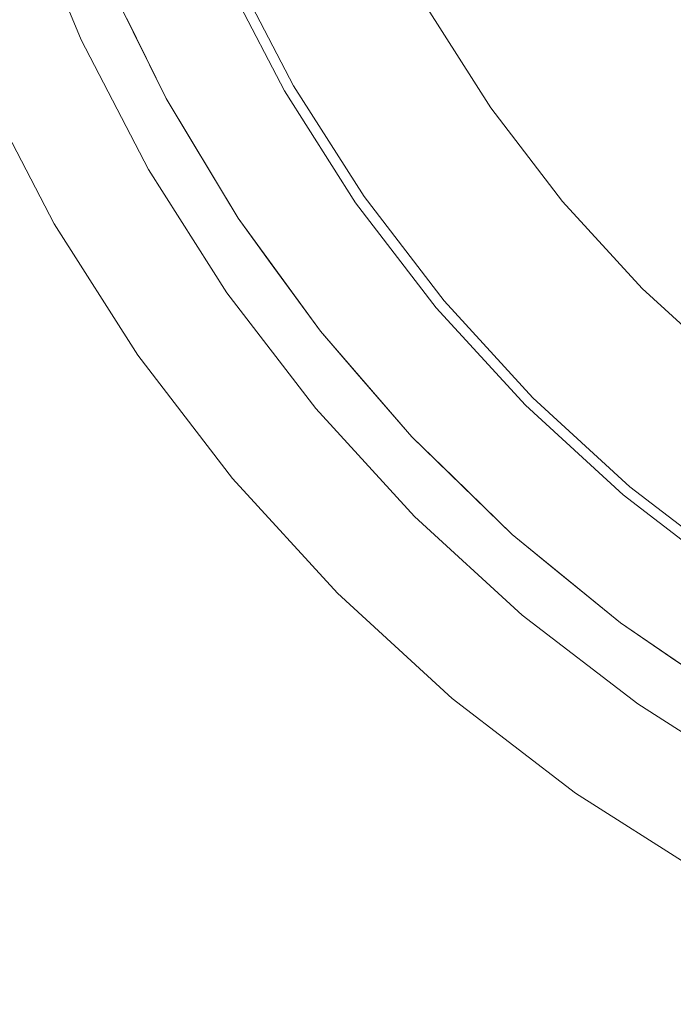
# Model space of a CAD drawing. Header units: millimetres. Extents: x -270 to 270, y -255 to 255.
# Tile 3 of 39: x -190 to -112, y -190 to -72. Entities that reach past the tile are written whole.
import ezdxf

# ---------------------------------------------------------------- set-up
doc = ezdxf.new("R2010")
doc.units = ezdxf.units.MM
doc.layers.add('LUCIDO_1', color=1, linetype='Continuous', lineweight=20, true_color=0xff0000)
doc.layers.add('Nessuna', color=7, linetype='Continuous', lineweight=9)

# ---------------------------------------------------------------- blocks, each defined once
blk = doc.blocks.new('Group')
at = {"layer": 'Nessuna', "color": 140, "linetype": 'Continuous', "lineweight": 9, "true_color": 0x00aaff, "transparency": 33554687}
for points, invisible_edges in [([(-158.07, -80.66, -80.31), (-165.37, -66.64, -80.31), (-47.42, -11.64, -89.65), (-45.36, -15.59, -89.65)], 10), ([(-149.57, -94, -80.31), (-158.07, -80.66, -80.31), (-45.36, -15.59, -89.65), (-42.97, -19.35, -89.65)], 10), ([(-42.97, -19.35, -69.61), (-45.36, -15.59, -69.61), (-140.99, -70.8, -61.55), (-133.42, -82.68, -61.55)], 10), ([(-139.95, -106.54, -80.31), (-149.57, -94, -80.31), (-42.97, -19.35, -89.65), (-40.26, -22.89, -89.65)], 10), ([(-40.26, -22.89, -69.61), (-42.97, -19.35, -69.61), (-133.42, -82.68, -61.55), (-124.84, -93.86, -61.55)], 10), ([(-129.27, -118.2, -80.31), (-139.95, -106.54, -80.31), (-40.26, -22.89, -89.65), (-37.24, -26.17, -89.65)], 10), ([(-37.24, -26.17, -69.61), (-40.26, -22.89, -69.61), (-124.84, -93.86, -61.55), (-115.32, -104.25, -61.55)], 10), ([(-117.61, -128.88, -80.31), (-129.27, -118.2, -80.31), (-37.24, -26.17, -89.65), (-33.96, -29.19, -89.65)], 10), ([(-33.96, -29.19, -69.61), (-37.24, -26.17, -69.61), (-115.32, -104.25, -61.55), (-104.93, -113.77, -61.55)], 10), ([(-105.07, -138.51, -80.31), (-117.61, -128.88, -80.31), (-33.96, -29.19, -89.65), (-30.42, -31.9, -89.65)], 10), ([(-270, -255, 29.65), (-185.66, -51.03, 29.65), (-190.37, -35.01, 29.65)], 9), ([(-179.59, -66.59, 29.65), (-185.66, -51.03, 29.65), (-270, -255, 29.65)], 10), ([(-177.45, -72.27, -74.05), (-183.95, -56.59, -74.05), (-182.83, -56.18, -75.22), (-176.37, -71.77, -75.22)], 15), ([(-180.8, -73.83, -68.49), (-187.42, -57.85, -68.49), (-186.72, -57.6, -69.99), (-180.13, -73.52, -69.99)], 15), ([(-180.13, -73.52, -69.99), (-186.72, -57.6, -69.99), (-185.91, -57.3, -71.42), (-179.34, -73.15, -71.42)], 15), ([(-179.34, -73.15, -71.42), (-185.91, -57.3, -71.42), (-184.98, -56.96, -72.78), (-178.45, -72.73, -72.78)], 15), ([(-178.45, -72.73, -72.78), (-184.98, -56.96, -72.78), (-183.95, -56.59, -74.05), (-177.45, -72.27, -74.05)], 15), ([(-194.15, -80.06, 17.65), (-201.26, -62.89, 17.65), (-189.05, -58.45, -60.35), (-182.37, -74.56, -60.35)], 10), ([(-182.37, -74.56, -60.35), (-189.05, -58.45, -60.35), (-188.98, -58.42, -62.03), (-182.31, -74.54, -62.03)], 14), ([(-182.31, -74.54, -62.03), (-188.98, -58.42, -62.03), (-188.79, -58.35, -63.69), (-182.12, -74.45, -63.69)], 15), ([(-182.12, -74.45, -63.69), (-188.79, -58.35, -63.69), (-188.46, -58.23, -65.33), (-181.8, -74.3, -65.33)], 15), ([(-181.8, -74.3, -65.33), (-188.46, -58.23, -65.33), (-188, -58.06, -66.93), (-181.36, -74.09, -66.93)], 15), ([(-181.36, -74.09, -66.93), (-188, -58.06, -66.93), (-187.42, -57.85, -68.49), (-180.8, -73.83, -68.49)], 15), ([(-143.92, -72.49, -61.08), (-150.57, -59.73, -61.08), (-152.06, -60.43, -60.63), (-145.35, -73.32, -60.63)], 15), ([(-142.46, -71.65, -61.39), (-149.04, -59.02, -61.39), (-150.57, -59.73, -61.08), (-143.92, -72.49, -61.08)], 15), ([(-146.75, -74.12, -60.04), (-153.52, -61.11, -60.04), (-154.93, -61.77, -59.32), (-148.09, -74.9, -59.32)], 15), ([(-145.35, -73.32, -60.63), (-152.06, -60.43, -60.63), (-153.52, -61.11, -60.04), (-146.75, -74.12, -60.04)], 15), ([(-148.09, -74.9, -59.32), (-154.93, -61.77, -59.32), (-156.28, -62.4, -58.47), (-149.38, -75.64, -58.47)], 15), ([(-150.6, -76.35, -57.49), (-157.55, -62.99, -57.49), (-158.75, -63.55, -56.4), (-151.74, -77.01, -56.4)], 15), ([(-149.38, -75.64, -58.47), (-156.28, -62.4, -58.47), (-157.55, -62.99, -57.49), (-150.6, -76.35, -57.49)], 15), ([(-153.77, -78.18, -53.9), (-160.87, -64.54, -53.9), (-161.77, -64.96, -52.51), (-154.63, -78.68, -52.51)], 15), ([(-152.8, -77.62, -55.2), (-159.86, -64.07, -55.2), (-160.87, -64.54, -53.9), (-153.77, -78.18, -53.9)], 15), ([(-151.74, -77.01, -56.4), (-158.75, -63.55, -56.4), (-159.86, -64.07, -55.2), (-152.8, -77.62, -55.2)], 15), ([(-156.04, -79.49, -49.5), (-163.25, -65.65, -49.5), (-163.81, -65.91, -47.9), (-156.58, -79.8, -47.9)], 15), ([(-155.39, -79.12, -51.04), (-162.57, -65.33, -51.04), (-163.25, -65.65, -49.5), (-156.04, -79.49, -49.5)], 15), ([(-154.63, -78.68, -52.51), (-161.77, -64.96, -52.51), (-162.57, -65.33, -51.04), (-155.39, -79.12, -51.04)], 15), ([(-270, -255, 29.65), (-172.22, -81.57, 29.65), (-179.59, -66.59, 29.65)], 9), ([(-179.59, -66.59, 29.65), (-172.22, -81.57, 29.65), (-172.22, -81.57, 24.83), (-176.92, -72.02, 25.33)], 10), ([(-164.25, -66.11, -46.26), (-176.92, -72.02, 25.33), (-172.22, -81.57, 24.83)], 9), ([(-156.99, -80.04, -46.26), (-164.25, -66.11, -46.26), (-172.22, -81.57, 24.83)], 10), ([(-159.51, -81.5, -80.14), (-166.88, -67.34, -80.14), (-165.37, -66.64, -80.31), (-158.07, -80.66, -80.31)], 11), ([(-156.58, -79.8, -47.9), (-163.81, -65.91, -47.9), (-164.25, -66.11, -46.26), (-156.99, -80.04, -46.26)], 11), ([(-162.34, -83.13, -79.38), (-169.84, -68.72, -79.38), (-168.37, -68.04, -79.83), (-160.94, -82.32, -79.83)], 15), ([(-160.94, -82.32, -79.83), (-168.37, -68.04, -79.83), (-166.88, -67.34, -80.14), (-159.51, -81.5, -80.14)], 15), ([(-163.7, -83.91, -78.79), (-171.26, -69.38, -78.79), (-169.84, -68.72, -79.38), (-162.34, -83.13, -79.38)], 15), ([(-166.27, -85.4, -77.24), (-173.95, -70.64, -77.24), (-172.64, -70.02, -78.08), (-165.01, -84.67, -78.08)], 15), ([(-165.01, -84.67, -78.08), (-172.64, -70.02, -78.08), (-171.26, -69.38, -78.79), (-163.7, -83.91, -78.79)], 15), ([(-168.58, -86.73, -75.22), (-176.37, -71.77, -75.22), (-175.2, -71.22, -76.29), (-167.46, -86.08, -76.29)], 15), ([(-167.46, -86.08, -76.29), (-175.2, -71.22, -76.29), (-173.95, -70.64, -77.24), (-166.27, -85.4, -77.24)], 15), ([(-134.81, -83.66, -61.39), (-142.46, -71.65, -61.39), (-143.92, -72.49, -61.08), (-136.19, -84.63, -61.08)], 15), ([(-133.42, -82.68, -61.55), (-140.99, -70.8, -61.55), (-142.46, -71.65, -61.39), (-134.81, -83.66, -61.39)], 14), ([(-171.42, -88.37, -71.42), (-179.34, -73.15, -71.42), (-178.45, -72.73, -72.78), (-170.57, -87.88, -72.78)], 15), ([(-170.57, -87.88, -72.78), (-178.45, -72.73, -72.78), (-177.45, -72.27, -74.05), (-169.62, -87.33, -74.05)], 15), ([(-169.62, -87.33, -74.05), (-177.45, -72.27, -74.05), (-176.37, -71.77, -75.22), (-168.58, -86.73, -75.22)], 15), ([(-136.19, -84.63, -61.08), (-143.92, -72.49, -61.08), (-145.35, -73.32, -60.63), (-137.55, -85.57, -60.63)], 15), ([(-173.35, -89.48, -66.93), (-181.36, -74.09, -66.93), (-180.8, -73.83, -68.49), (-172.82, -89.18, -68.49)], 15), ([(-172.82, -89.18, -68.49), (-180.8, -73.83, -68.49), (-180.13, -73.52, -69.99), (-172.17, -88.8, -69.99)], 15), ([(-172.17, -88.8, -69.99), (-180.13, -73.52, -69.99), (-179.34, -73.15, -71.42), (-171.42, -88.37, -71.42)], 15), ([(-137.55, -85.57, -60.63), (-145.35, -73.32, -60.63), (-146.75, -74.12, -60.04), (-138.86, -86.5, -60.04)], 15), ([(-185.57, -96.54, 17.65), (-194.15, -80.06, 17.65), (-182.37, -74.56, -60.35), (-174.32, -90.04, -60.35)], 10), ([(-174.32, -90.04, -60.35), (-182.37, -74.56, -60.35), (-182.31, -74.54, -62.03), (-174.25, -90.01, -62.03)], 14), ([(-174.25, -90.01, -62.03), (-182.31, -74.54, -62.03), (-182.12, -74.45, -63.69), (-174.07, -89.9, -63.69)], 15), ([(-174.07, -89.9, -63.69), (-182.12, -74.45, -63.69), (-181.8, -74.3, -65.33), (-173.77, -89.73, -65.33)], 15), ([(-173.77, -89.73, -65.33), (-181.8, -74.3, -65.33), (-181.36, -74.09, -66.93), (-173.35, -89.48, -66.93)], 15), ([(-140.14, -87.39, -59.32), (-148.09, -74.9, -59.32), (-149.38, -75.64, -58.47), (-141.35, -88.24, -58.47)], 15), ([(-138.86, -86.5, -60.04), (-146.75, -74.12, -60.04), (-148.09, -74.9, -59.32), (-140.14, -87.39, -59.32)], 15), ([(-142.51, -89.05, -57.49), (-150.6, -76.35, -57.49), (-151.74, -77.01, -56.4), (-143.59, -89.81, -56.4)], 15), ([(-141.35, -88.24, -58.47), (-149.38, -75.64, -58.47), (-150.6, -76.35, -57.49), (-142.51, -89.05, -57.49)], 15), ([(-143.59, -89.81, -56.4), (-151.74, -77.01, -56.4), (-152.8, -77.62, -55.2), (-144.59, -90.51, -55.2)], 15), ([(-146.32, -91.72, -52.51), (-154.63, -78.68, -52.51), (-155.39, -79.12, -51.04), (-147.04, -92.22, -51.04)], 15), ([(-145.5, -91.15, -53.9), (-153.77, -78.18, -53.9), (-154.63, -78.68, -52.51), (-146.32, -91.72, -52.51)], 15), ([(-144.59, -90.51, -55.2), (-152.8, -77.62, -55.2), (-153.77, -78.18, -53.9), (-145.5, -91.15, -53.9)], 15), ([(-148.17, -93.01, -47.9), (-156.58, -79.8, -47.9), (-156.99, -80.04, -46.26), (-148.56, -93.28, -46.26)], 11), ([(-147.66, -92.66, -49.5), (-156.04, -79.49, -49.5), (-156.58, -79.8, -47.9), (-148.17, -93.01, -47.9)], 15), ([(-147.04, -92.22, -51.04), (-155.39, -79.12, -51.04), (-156.04, -79.49, -49.5), (-147.66, -92.66, -49.5)], 15), ([(-258, -243, 17.65), (-194.15, -80.06, 17.65), (-185.57, -96.54, 17.65)], 9), ([(-172.22, -81.57, 24.83), (-168.97, -86.95, 24.55), (-156.99, -80.04, -46.26)], 10), ([(-156.99, -80.04, -46.26), (-168.97, -86.95, 24.55), (-163.59, -95.86, 24.09)], 9), ([(-148.56, -93.28, -46.26), (-156.99, -80.04, -46.26), (-163.59, -95.86, 24.09)], 10), ([(-150.94, -94.95, -80.14), (-159.51, -81.5, -80.14), (-158.07, -80.66, -80.31), (-149.57, -94, -80.31)], 11), ([(-270, -255, 29.65), (-163.59, -95.86, 29.65), (-172.22, -81.57, 29.65)], 9), ([(-172.22, -81.57, 29.65), (-163.59, -95.86, 29.65), (-163.59, -95.86, 24.09), (-168.97, -86.95, 24.55)], 10), ([(-168.97, -86.95, 24.55), (-172.22, -81.57, 24.83), (-172.22, -81.57, 29.65)], 10), ([(-152.29, -95.9, -79.83), (-160.94, -82.32, -79.83), (-159.51, -81.5, -80.14), (-150.94, -94.95, -80.14)], 15), ([(-154.9, -97.72, -78.79), (-163.7, -83.91, -78.79), (-162.34, -83.13, -79.38), (-153.61, -96.82, -79.38)], 15), ([(-153.61, -96.82, -79.38), (-162.34, -83.13, -79.38), (-160.94, -82.32, -79.83), (-152.29, -95.9, -79.83)], 15), ([(-124.84, -93.86, -61.55), (-133.42, -82.68, -61.55), (-134.81, -83.66, -61.39), (-126.14, -94.96, -61.39)], 14), ([(-156.14, -98.59, -78.08), (-165.01, -84.67, -78.08), (-163.7, -83.91, -78.79), (-154.9, -97.72, -78.79)], 15), ([(-127.44, -96.04, -61.08), (-136.19, -84.63, -61.08), (-137.55, -85.57, -60.63), (-128.7, -97.1, -60.63)], 15), ([(-126.14, -94.96, -61.39), (-134.81, -83.66, -61.39), (-136.19, -84.63, -61.08), (-127.44, -96.04, -61.08)], 15), ([(-158.46, -100.22, -76.29), (-167.46, -86.08, -76.29), (-166.27, -85.4, -77.24), (-157.33, -99.43, -77.24)], 15), ([(-157.33, -99.43, -77.24), (-166.27, -85.4, -77.24), (-165.01, -84.67, -78.08), (-156.14, -98.59, -78.08)], 15), ([(-128.7, -97.1, -60.63), (-137.55, -85.57, -60.63), (-138.86, -86.5, -60.04), (-129.93, -98.14, -60.04)], 15), ([(-160.5, -101.64, -74.05), (-169.62, -87.33, -74.05), (-168.58, -86.73, -75.22), (-159.52, -100.96, -75.22)], 15), ([(-159.52, -100.96, -75.22), (-168.58, -86.73, -75.22), (-167.46, -86.08, -76.29), (-158.46, -100.22, -76.29)], 15), ([(-129.93, -98.14, -60.04), (-138.86, -86.5, -60.04), (-140.14, -87.39, -59.32), (-131.12, -99.13, -59.32)], 15), ([(-162.2, -102.84, -71.42), (-171.42, -88.37, -71.42), (-170.57, -87.88, -72.78), (-161.39, -102.27, -72.78)], 15), ([(-161.39, -102.27, -72.78), (-170.57, -87.88, -72.78), (-169.62, -87.33, -74.05), (-160.5, -101.64, -74.05)], 15), ([(-131.12, -99.13, -59.32), (-140.14, -87.39, -59.32), (-141.35, -88.24, -58.47), (-132.26, -100.09, -58.47)], 15), ([(-164.03, -104.12, -66.93), (-173.35, -89.48, -66.93), (-172.82, -89.18, -68.49), (-163.52, -103.76, -68.49)], 15), ([(-163.52, -103.76, -68.49), (-172.82, -89.18, -68.49), (-172.17, -88.8, -69.99), (-162.91, -103.34, -69.99)], 15), ([(-162.91, -103.34, -69.99), (-172.17, -88.8, -69.99), (-171.42, -88.37, -71.42), (-162.2, -102.84, -71.42)], 15), ([(-133.34, -100.99, -57.49), (-142.51, -89.05, -57.49), (-143.59, -89.81, -56.4), (-134.35, -101.84, -56.4)], 15), ([(-132.26, -100.09, -58.47), (-141.35, -88.24, -58.47), (-142.51, -89.05, -57.49), (-133.34, -100.99, -57.49)], 15), ([(-175.59, -112.21, 17.65), (-185.57, -96.54, 17.65), (-174.32, -90.04, -60.35), (-164.94, -104.76, -60.35)], 10), ([(-164.94, -104.76, -60.35), (-174.32, -90.04, -60.35), (-174.25, -90.01, -62.03), (-164.88, -104.72, -62.03)], 14), ([(-164.88, -104.72, -62.03), (-174.25, -90.01, -62.03), (-174.07, -89.9, -63.69), (-164.71, -104.6, -63.69)], 15), ([(-164.71, -104.6, -63.69), (-174.07, -89.9, -63.69), (-173.77, -89.73, -65.33), (-164.43, -104.4, -65.33)], 15), ([(-164.43, -104.4, -65.33), (-173.77, -89.73, -65.33), (-173.35, -89.48, -66.93), (-164.03, -104.12, -66.93)], 15), ([(-135.29, -102.63, -55.2), (-144.59, -90.51, -55.2), (-145.5, -91.15, -53.9), (-136.14, -103.35, -53.9)], 15), ([(-134.35, -101.84, -56.4), (-143.59, -89.81, -56.4), (-144.59, -90.51, -55.2), (-135.29, -102.63, -55.2)], 15), ([(-136.91, -103.99, -52.51), (-146.32, -91.72, -52.51), (-147.04, -92.22, -51.04), (-137.58, -104.55, -51.04)], 15), ([(-136.14, -103.35, -53.9), (-145.5, -91.15, -53.9), (-146.32, -91.72, -52.51), (-136.91, -103.99, -52.51)], 15), ([(-138.16, -105.04, -49.5), (-147.66, -92.66, -49.5), (-148.17, -93.01, -47.9), (-138.63, -105.43, -47.9)], 15), ([(-137.58, -104.55, -51.04), (-147.04, -92.22, -51.04), (-147.66, -92.66, -49.5), (-138.16, -105.04, -49.5)], 15), ([(-163.59, -95.86, 24.09), (-159.76, -101.13, 23.81), (-148.56, -93.28, -46.26)], 10), ([(-148.56, -93.28, -46.26), (-159.76, -101.13, 23.81), (-153.77, -109.36, 23.38)], 9), ([(-139, -105.74, -46.26), (-148.56, -93.28, -46.26), (-153.77, -109.36, 23.38)], 10), ([(-141.23, -107.61, -80.14), (-150.94, -94.95, -80.14), (-149.57, -94, -80.31), (-139.95, -106.54, -80.31)], 11), ([(-138.63, -105.43, -47.9), (-148.17, -93.01, -47.9), (-148.56, -93.28, -46.26), (-139, -105.74, -46.26)], 11), ([(-115.32, -104.25, -61.55), (-124.84, -93.86, -61.55), (-126.14, -94.96, -61.39), (-116.52, -105.46, -61.39)], 14), ([(-142.49, -108.67, -79.83), (-152.29, -95.9, -79.83), (-150.94, -94.95, -80.14), (-141.23, -107.61, -80.14)], 15), ([(-116.52, -105.46, -61.39), (-126.14, -94.96, -61.39), (-127.44, -96.04, -61.08), (-117.72, -106.65, -61.08)], 15), ([(-270, -255, 29.65), (-153.77, -109.36, 29.65), (-163.59, -95.86, 29.65)], 9), ([(-163.59, -95.86, 29.65), (-153.77, -109.36, 29.65), (-153.77, -109.36, 23.38), (-159.76, -101.13, 23.81)], 10), ([(-159.76, -101.13, 23.81), (-163.59, -95.86, 24.09), (-163.59, -95.86, 29.65)], 10), ([(-143.72, -109.71, -79.38), (-153.61, -96.82, -79.38), (-152.29, -95.9, -79.83), (-142.49, -108.67, -79.83)], 15), ([(-117.72, -106.65, -61.08), (-127.44, -96.04, -61.08), (-128.7, -97.1, -60.63), (-118.88, -107.82, -60.63)], 15), ([(-185.57, -96.54, 17.65), (-175.59, -112.21, 17.65), (-258, -243, 17.65)], 10), ([(-144.93, -110.72, -78.79), (-154.9, -97.72, -78.79), (-153.61, -96.82, -79.38), (-143.72, -109.71, -79.38)], 15), ([(-118.88, -107.82, -60.63), (-128.7, -97.1, -60.63), (-129.93, -98.14, -60.04), (-120.02, -108.95, -60.04)], 15), ([(-147.2, -112.63, -77.24), (-157.33, -99.43, -77.24), (-156.14, -98.59, -78.08), (-146.09, -111.69, -78.08)], 15), ([(-146.09, -111.69, -78.08), (-156.14, -98.59, -78.08), (-154.9, -97.72, -78.79), (-144.93, -110.72, -78.79)], 15), ([(-120.02, -108.95, -60.04), (-129.93, -98.14, -60.04), (-131.12, -99.13, -59.32), (-121.12, -110.05, -59.32)], 15), ([(-148.26, -113.51, -76.29), (-158.46, -100.22, -76.29), (-157.33, -99.43, -77.24), (-147.2, -112.63, -77.24)], 15), ([(-121.12, -110.05, -59.32), (-131.12, -99.13, -59.32), (-132.26, -100.09, -58.47), (-122.17, -111.1, -58.47)], 15), ([(-150.16, -115.11, -74.05), (-160.5, -101.64, -74.05), (-159.52, -100.96, -75.22), (-149.25, -114.34, -75.22)], 15), ([(-149.25, -114.34, -75.22), (-159.52, -100.96, -75.22), (-158.46, -100.22, -76.29), (-148.26, -113.51, -76.29)], 15), ([(-123.17, -112.1, -57.49), (-133.34, -100.99, -57.49), (-134.35, -101.84, -56.4), (-124.1, -113.03, -56.4)], 15), ([(-122.17, -111.1, -58.47), (-132.26, -100.09, -58.47), (-133.34, -100.99, -57.49), (-123.17, -112.1, -57.49)], 15), ([(-151.76, -116.45, -71.42), (-162.2, -102.84, -71.42), (-161.39, -102.27, -72.78), (-151, -115.82, -72.78)], 15), ([(-151, -115.82, -72.78), (-161.39, -102.27, -72.78), (-160.5, -101.64, -74.05), (-150.16, -115.11, -74.05)], 15), ([(-124.1, -113.03, -56.4), (-134.35, -101.84, -56.4), (-135.29, -102.63, -55.2), (-124.96, -113.89, -55.2)], 15), ([(-152.99, -117.49, -68.49), (-163.52, -103.76, -68.49), (-162.91, -103.34, -69.99), (-152.42, -117.01, -69.99)], 15), ([(-152.42, -117.01, -69.99), (-162.91, -103.34, -69.99), (-162.2, -102.84, -71.42), (-151.76, -116.45, -71.42)], 15), ([(-125.75, -114.68, -53.9), (-136.14, -103.35, -53.9), (-136.91, -103.99, -52.51), (-126.46, -115.39, -52.51)], 15), ([(-124.96, -113.89, -55.2), (-135.29, -102.63, -55.2), (-136.14, -103.35, -53.9), (-125.75, -114.68, -53.9)], 15), ([(-154.27, -118.55, -62.03), (-164.88, -104.72, -62.03), (-164.71, -104.6, -63.69), (-154.1, -118.42, -63.69)], 15), ([(-154.1, -118.42, -63.69), (-164.71, -104.6, -63.69), (-164.43, -104.4, -65.33), (-153.84, -118.19, -65.33)], 15), ([(-153.84, -118.19, -65.33), (-164.43, -104.4, -65.33), (-164.03, -104.12, -66.93), (-153.47, -117.88, -66.93)], 15), ([(-153.47, -117.88, -66.93), (-164.03, -104.12, -66.93), (-163.52, -103.76, -68.49), (-152.99, -117.49, -68.49)], 15), ([(-127.08, -116.01, -51.04), (-137.58, -104.55, -51.04), (-138.16, -105.04, -49.5), (-127.61, -116.54, -49.5)], 15), ([(-126.46, -115.39, -52.51), (-136.91, -103.99, -52.51), (-137.58, -104.55, -51.04), (-127.08, -116.01, -51.04)], 15), ([(-104.93, -113.77, -61.55), (-115.32, -104.25, -61.55), (-116.52, -105.46, -61.39), (-106.03, -115.07, -61.39)], 14), ([(-164.28, -126.95, 17.65), (-175.59, -112.21, 17.65), (-164.94, -104.76, -60.35), (-154.32, -118.6, -60.35)], 10), ([(-154.32, -118.6, -60.35), (-164.94, -104.76, -60.35), (-164.88, -104.72, -62.03), (-154.27, -118.55, -62.03)], 14), ([(-153.77, -109.36, 23.38), (-149.37, -114.44, 23.12), (-139, -105.74, -46.26)], 10), ([(-139, -105.74, -46.26), (-149.37, -114.44, 23.12), (-142.83, -121.98, 22.72)], 9), ([(-128.39, -117.32, -46.26), (-139, -105.74, -46.26), (-142.83, -121.98, 22.72)], 10), ([(-128.05, -116.98, -47.9), (-138.63, -105.43, -47.9), (-139, -105.74, -46.26), (-128.39, -117.32, -46.26)], 11), ([(-127.61, -116.54, -49.5), (-138.16, -105.04, -49.5), (-138.63, -105.43, -47.9), (-128.05, -116.98, -47.9)], 15), ([(-106.03, -115.07, -61.39), (-116.52, -105.46, -61.39), (-117.72, -106.65, -61.08), (-107.11, -116.37, -61.08)], 15), ([(-130.45, -119.38, -80.14), (-141.23, -107.61, -80.14), (-139.95, -106.54, -80.31), (-129.27, -118.2, -80.31)], 11), ([(-107.11, -116.37, -61.08), (-117.72, -106.65, -61.08), (-118.88, -107.82, -60.63), (-108.17, -117.63, -60.63)], 15), ([(-131.61, -120.54, -79.83), (-142.49, -108.67, -79.83), (-141.23, -107.61, -80.14), (-130.45, -119.38, -80.14)], 15), ([(-108.17, -117.63, -60.63), (-118.88, -107.82, -60.63), (-120.02, -108.95, -60.04), (-109.21, -118.86, -60.04)], 15), ([(-132.75, -121.68, -79.38), (-143.72, -109.71, -79.38), (-142.49, -108.67, -79.83), (-131.61, -120.54, -79.83)], 15), ([(-109.21, -118.86, -60.04), (-120.02, -108.95, -60.04), (-121.12, -110.05, -59.32), (-110.2, -120.05, -59.32)], 15), ([(-142.83, -121.98, 29.65), (-153.77, -109.36, 29.65), (-270, -255, 29.65)], 10), ([(-153.77, -109.36, 29.65), (-142.83, -121.98, 29.65), (-142.83, -121.98, 22.72), (-149.37, -114.44, 23.12)], 10), ([(-149.37, -114.44, 23.12), (-153.77, -109.36, 23.38), (-153.77, -109.36, 29.65)], 10), ([(-133.86, -122.79, -78.79), (-144.93, -110.72, -78.79), (-143.72, -109.71, -79.38), (-132.75, -121.68, -79.38)], 15), ([(-110.2, -120.05, -59.32), (-121.12, -110.05, -59.32), (-122.17, -111.1, -58.47), (-111.16, -121.19, -58.47)], 15), ([(-135.96, -124.89, -77.24), (-147.2, -112.63, -77.24), (-146.09, -111.69, -78.08), (-134.94, -123.87, -78.08)], 15), ([(-134.94, -123.87, -78.08), (-146.09, -111.69, -78.08), (-144.93, -110.72, -78.79), (-133.86, -122.79, -78.79)], 15), ([(-111.16, -121.19, -58.47), (-122.17, -111.1, -58.47), (-123.17, -112.1, -57.49), (-112.06, -122.27, -57.49)], 15), ([(-258, -243, 17.65), (-175.59, -112.21, 17.65), (-164.28, -126.95, 17.65)], 9), ([(-136.94, -125.87, -76.29), (-148.26, -113.51, -76.29), (-147.2, -112.63, -77.24), (-135.96, -124.89, -77.24)], 15), ([(-112.06, -122.27, -57.49), (-123.17, -112.1, -57.49), (-124.1, -113.03, -56.4), (-112.91, -123.28, -56.4)], 15), ([(-137.85, -126.78, -75.22), (-149.25, -114.34, -75.22), (-148.26, -113.51, -76.29), (-136.94, -125.87, -76.29)], 15), ([(-113.7, -124.22, -55.2), (-124.96, -113.89, -55.2), (-125.75, -114.68, -53.9), (-114.42, -125.07, -53.9)], 15), ([(-112.91, -123.28, -56.4), (-124.1, -113.03, -56.4), (-124.96, -113.89, -55.2), (-113.7, -124.22, -55.2)], 15), ([(-139.47, -128.4, -72.78), (-151, -115.82, -72.78), (-150.16, -115.11, -74.05), (-138.7, -127.63, -74.05)], 15), ([(-138.7, -127.63, -74.05), (-150.16, -115.11, -74.05), (-149.25, -114.34, -75.22), (-137.85, -126.78, -75.22)], 15), ([(-114.42, -125.07, -53.9), (-125.75, -114.68, -53.9), (-126.46, -115.39, -52.51), (-115.06, -125.84, -52.51)], 15), ([(-140.17, -129.1, -71.42), (-151.76, -116.45, -71.42), (-151, -115.82, -72.78), (-139.47, -128.4, -72.78)], 15), ([(-115.62, -126.51, -51.04), (-127.08, -116.01, -51.04), (-127.61, -116.54, -49.5), (-116.11, -127.09, -49.5)], 15), ([(-115.06, -125.84, -52.51), (-126.46, -115.39, -52.51), (-127.08, -116.01, -51.04), (-115.62, -126.51, -51.04)], 15), ([(-141.74, -130.68, -66.93), (-153.47, -117.88, -66.93), (-152.99, -117.49, -68.49), (-141.31, -130.24, -68.49)], 15), ([(-141.31, -130.24, -68.49), (-152.99, -117.49, -68.49), (-152.42, -117.01, -69.99), (-140.78, -129.71, -69.99)], 15), ([(-140.78, -129.71, -69.99), (-152.42, -117.01, -69.99), (-151.76, -116.45, -71.42), (-140.17, -129.1, -71.42)], 15), ([(-142.83, -121.98, 22.72), (-137.87, -126.8, 22.47), (-128.39, -117.32, -46.26)], 10), ([(-128.39, -117.32, -46.26), (-137.87, -126.8, 22.47), (-130.86, -133.61, 22.12)], 9), ([(-116.81, -127.93, -46.26), (-128.39, -117.32, -46.26), (-130.86, -133.61, 22.12)], 10), ([(-116.5, -127.56, -47.9), (-128.05, -116.98, -47.9), (-128.39, -117.32, -46.26), (-116.81, -127.93, -46.26)], 11), ([(-116.11, -127.09, -49.5), (-127.61, -116.54, -49.5), (-128.05, -116.98, -47.9), (-116.5, -127.56, -47.9)], 15), ([(-151.72, -140.65, 17.65), (-164.28, -126.95, 17.65), (-154.32, -118.6, -60.35), (-142.53, -131.46, -60.35)], 10), ([(-142.53, -131.46, -60.35), (-154.32, -118.6, -60.35), (-154.27, -118.55, -62.03), (-142.48, -131.41, -62.03)], 14), ([(-142.48, -131.41, -62.03), (-154.27, -118.55, -62.03), (-154.1, -118.42, -63.69), (-142.33, -131.26, -63.69)], 15), ([(-142.33, -131.26, -63.69), (-154.1, -118.42, -63.69), (-153.84, -118.19, -65.33), (-142.09, -131.02, -65.33)], 15), ([(-142.09, -131.02, -65.33), (-153.84, -118.19, -65.33), (-153.47, -117.88, -66.93), (-141.74, -130.68, -66.93)], 15), ([(-118.68, -130.16, -80.14), (-130.45, -119.38, -80.14), (-129.27, -118.2, -80.31), (-117.61, -128.88, -80.31)], 11), ([(-119.74, -131.42, -79.83), (-131.61, -120.54, -79.83), (-130.45, -119.38, -80.14), (-118.68, -130.16, -80.14)], 15), ([(-120.78, -132.65, -79.38), (-132.75, -121.68, -79.38), (-131.61, -120.54, -79.83), (-119.74, -131.42, -79.83)], 15), ([(-270, -255, 29.65), (-130.86, -133.61, 29.65), (-142.83, -121.98, 29.65)], 9), ([(-142.83, -121.98, 29.65), (-130.86, -133.61, 29.65), (-130.86, -133.61, 22.12), (-137.87, -126.8, 22.47)], 10), ([(-137.87, -126.8, 22.47), (-142.83, -121.98, 22.72), (-142.83, -121.98, 29.65)], 10), ([(-121.79, -133.86, -78.79), (-133.86, -122.79, -78.79), (-132.75, -121.68, -79.38), (-120.78, -132.65, -79.38)], 15), ([(-100.12, -131.44, -57.49), (-112.06, -122.27, -57.49), (-112.91, -123.28, -56.4), (-100.87, -132.52, -56.4)], 15), ([(-99.31, -130.28, -58.47), (-111.16, -121.19, -58.47), (-112.06, -122.27, -57.49), (-100.12, -131.44, -57.49)], 15), ([(-122.76, -135.02, -78.08), (-134.94, -123.87, -78.08), (-133.86, -122.79, -78.79), (-121.79, -133.86, -78.79)], 15), ([(-100.87, -132.52, -56.4), (-112.91, -123.28, -56.4), (-113.7, -124.22, -55.2), (-101.58, -133.52, -55.2)], 15), ([(-123.7, -136.13, -77.24), (-135.96, -124.89, -77.24), (-134.94, -123.87, -78.08), (-122.76, -135.02, -78.08)], 15), ([(-101.58, -133.52, -55.2), (-113.7, -124.22, -55.2), (-114.42, -125.07, -53.9), (-102.22, -134.43, -53.9)], 15), ([(-124.58, -137.19, -76.29), (-136.94, -125.87, -76.29), (-135.96, -124.89, -77.24), (-123.7, -136.13, -77.24)], 15), ([(-102.22, -134.43, -53.9), (-114.42, -125.07, -53.9), (-115.06, -125.84, -52.51), (-102.79, -135.25, -52.51)], 15), ([(-258, -243, 17.65), (-164.28, -126.95, 17.65), (-151.72, -140.65, 17.65)], 9), ([(-126.18, -139.09, -74.05), (-138.7, -127.63, -74.05), (-137.85, -126.78, -75.22), (-125.41, -138.18, -75.22)], 15), ([(-125.41, -138.18, -75.22), (-137.85, -126.78, -75.22), (-136.94, -125.87, -76.29), (-124.58, -137.19, -76.29)], 15), ([(-103.29, -135.97, -51.04), (-115.62, -126.51, -51.04), (-116.11, -127.09, -49.5), (-103.72, -136.59, -49.5)], 15), ([(-102.79, -135.25, -52.51), (-115.06, -125.84, -52.51), (-115.62, -126.51, -51.04), (-103.29, -135.97, -51.04)], 15), ([(-126.88, -139.93, -72.78), (-139.47, -128.4, -72.78), (-138.7, -127.63, -74.05), (-126.18, -139.09, -74.05)], 15), ([(-130.86, -133.61, 22.12), (-125.36, -138.11, 21.88), (-116.81, -127.93, -46.26)], 10), ([(-116.81, -127.93, -46.26), (-125.36, -138.11, 21.88), (-117.93, -144.18, 21.56)], 9), ([(-104.35, -137.49, -46.26), (-116.81, -127.93, -46.26), (-117.93, -144.18, 21.56)], 10), ([(-104.08, -137.1, -47.9), (-116.5, -127.56, -47.9), (-116.81, -127.93, -46.26), (-104.35, -137.49, -46.26)], 11), ([(-103.72, -136.59, -49.5), (-116.11, -127.09, -49.5), (-116.5, -127.56, -47.9), (-104.08, -137.1, -47.9)], 15), ([(-128.08, -141.35, -69.99), (-140.78, -129.71, -69.99), (-140.17, -129.1, -71.42), (-127.52, -140.69, -71.42)], 15), ([(-127.52, -140.69, -71.42), (-140.17, -129.1, -71.42), (-139.47, -128.4, -72.78), (-126.88, -139.93, -72.78)], 15), ([(-106.02, -139.87, -80.14), (-118.68, -130.16, -80.14), (-117.61, -128.88, -80.31), (-105.07, -138.51, -80.31)], 11), ([(-128.95, -142.4, -66.93), (-141.74, -130.68, -66.93), (-141.31, -130.24, -68.49), (-128.56, -141.92, -68.49)], 15), ([(-128.56, -141.92, -68.49), (-141.31, -130.24, -68.49), (-140.78, -129.71, -69.99), (-128.08, -141.35, -69.99)], 15), ([(-106.97, -141.22, -79.83), (-119.74, -131.42, -79.83), (-118.68, -130.16, -80.14), (-106.02, -139.87, -80.14)], 15), ([(-138.02, -153.21, 17.65), (-151.72, -140.65, 17.65), (-142.53, -131.46, -60.35), (-129.67, -143.25, -60.35)], 10), ([(-129.67, -143.25, -60.35), (-142.53, -131.46, -60.35), (-142.48, -131.41, -62.03), (-129.62, -143.2, -62.03)], 14), ([(-129.62, -143.2, -62.03), (-142.48, -131.41, -62.03), (-142.33, -131.26, -63.69), (-129.49, -143.04, -63.69)], 15), ([(-129.49, -143.04, -63.69), (-142.33, -131.26, -63.69), (-142.09, -131.02, -65.33), (-129.26, -142.77, -65.33)], 15), ([(-129.26, -142.77, -65.33), (-142.09, -131.02, -65.33), (-141.74, -130.68, -66.93), (-128.95, -142.4, -66.93)], 15), ([(-107.89, -142.54, -79.38), (-120.78, -132.65, -79.38), (-119.74, -131.42, -79.83), (-106.97, -141.22, -79.83)], 15), ([(-108.79, -143.83, -78.79), (-121.79, -133.86, -78.79), (-120.78, -132.65, -79.38), (-107.89, -142.54, -79.38)], 15), ([(-270, -255, 29.65), (-117.93, -144.18, 29.65), (-130.86, -133.61, 29.65)], 9), ([(-130.86, -133.61, 29.65), (-117.93, -144.18, 29.65), (-117.93, -144.18, 21.56), (-125.36, -138.11, 21.88)], 10), ([(-125.36, -138.11, 21.88), (-130.86, -133.61, 22.12), (-130.86, -133.61, 29.65)], 10), ([(-109.66, -145.07, -78.08), (-122.76, -135.02, -78.08), (-121.79, -133.86, -78.79), (-108.79, -143.83, -78.79)], 15), ([(-110.5, -146.26, -77.24), (-123.7, -136.13, -77.24), (-122.76, -135.02, -78.08), (-109.66, -145.07, -78.08)], 15), ([(-111.29, -147.39, -76.29), (-124.58, -137.19, -76.29), (-123.7, -136.13, -77.24), (-110.5, -146.26, -77.24)], 15), ([(-112.03, -148.45, -75.22), (-125.41, -138.18, -75.22), (-124.58, -137.19, -76.29), (-111.29, -147.39, -76.29)], 15), ([(-117.93, -144.18, 21.56), (-111.92, -148.29, 21.35), (-104.35, -137.49, -46.26)], 10), ([(-104.35, -137.49, -46.26), (-111.92, -148.29, 21.35), (-104.15, -153.6, 21.07)], 9), ([(-112.71, -149.43, -74.05), (-126.18, -139.09, -74.05), (-125.41, -138.18, -75.22), (-112.03, -148.45, -75.22)], 15), ([(-113.91, -151.13, -71.42), (-127.52, -140.69, -71.42), (-126.88, -139.93, -72.78), (-113.34, -150.32, -72.78)], 15), ([(-113.34, -150.32, -72.78), (-126.88, -139.93, -72.78), (-126.18, -139.09, -74.05), (-112.71, -149.43, -74.05)], 15), ([(-151.72, -140.65, 17.65), (-138.02, -153.21, 17.65), (-258, -243, 17.65)], 10), ([(-114.41, -151.84, -69.99), (-128.08, -141.35, -69.99), (-127.52, -140.69, -71.42), (-113.91, -151.13, -71.42)], 15), ([(-115.19, -152.96, -66.93), (-128.95, -142.4, -66.93), (-128.56, -141.92, -68.49), (-114.83, -152.45, -68.49)], 15), ([(-114.83, -152.45, -68.49), (-128.56, -141.92, -68.49), (-128.08, -141.35, -69.99), (-114.41, -151.84, -69.99)], 15), ([(-123.28, -164.52, 17.65), (-138.02, -153.21, 17.65), (-129.67, -143.25, -60.35), (-115.83, -153.87, -60.35)], 10), ([(-115.83, -153.87, -60.35), (-129.67, -143.25, -60.35), (-129.62, -143.2, -62.03), (-115.79, -153.81, -62.03)], 14), ([(-115.79, -153.81, -62.03), (-129.62, -143.2, -62.03), (-129.49, -143.04, -63.69), (-115.66, -153.64, -63.69)], 15), ([(-115.66, -153.64, -63.69), (-129.49, -143.04, -63.69), (-129.26, -142.77, -65.33), (-115.46, -153.36, -65.33)], 15), ([(-115.46, -153.36, -65.33), (-129.26, -142.77, -65.33), (-128.95, -142.4, -66.93), (-115.19, -152.96, -66.93)], 15), ([(-104.15, -153.6, 29.65), (-117.93, -144.18, 29.65), (-270, -255, 29.65)], 10), ([(-117.93, -144.18, 29.65), (-104.15, -153.6, 29.65), (-104.15, -153.6, 21.07), (-111.92, -148.29, 21.35)], 10), ([(-111.92, -148.29, 21.35), (-117.93, -144.18, 21.56), (-117.93, -144.18, 29.65)], 10), ([(-97.8, -157.51, -75.22), (-112.03, -148.45, -75.22), (-111.29, -147.39, -76.29), (-97.15, -156.39, -76.29)], 15), ([(-98.4, -158.55, -74.05), (-112.71, -149.43, -74.05), (-112.03, -148.45, -75.22), (-97.8, -157.51, -75.22)], 15), ([(-99.44, -160.35, -71.42), (-113.91, -151.13, -71.42), (-113.34, -150.32, -72.78), (-98.95, -159.5, -72.78)], 15), ([(-98.95, -159.5, -72.78), (-113.34, -150.32, -72.78), (-112.71, -149.43, -74.05), (-98.4, -158.55, -74.05)], 15), ([(-99.87, -161.1, -69.99), (-114.41, -151.84, -69.99), (-113.91, -151.13, -71.42), (-99.44, -160.35, -71.42)], 15), ([(-100.55, -162.28, -66.93), (-115.19, -152.96, -66.93), (-114.83, -152.45, -68.49), (-100.25, -161.75, -68.49)], 15), ([(-100.25, -161.75, -68.49), (-114.83, -152.45, -68.49), (-114.41, -151.84, -69.99), (-99.87, -161.1, -69.99)], 15), ([(-270, -255, 29.65), (-89.61, -161.8, 29.65), (-104.15, -153.6, 29.65)], 9), ([(-258, -243, 17.65), (-138.02, -153.21, 17.65), (-123.28, -164.52, 17.65)], 9), ([(-107.61, -174.5, 17.65), (-123.28, -164.52, 17.65), (-115.83, -153.87, -60.35), (-101.11, -163.25, -60.35)], 10), ([(-101.11, -163.25, -60.35), (-115.83, -153.87, -60.35), (-115.79, -153.81, -62.03), (-101.08, -163.19, -62.03)], 14), ([(-101.08, -163.19, -62.03), (-115.79, -153.81, -62.03), (-115.66, -153.64, -63.69), (-100.97, -163, -63.69)], 15), ([(-100.97, -163, -63.69), (-115.66, -153.64, -63.69), (-115.46, -153.36, -65.33), (-100.8, -162.7, -65.33)], 15), ([(-100.8, -162.7, -65.33), (-115.46, -153.36, -65.33), (-115.19, -152.96, -66.93), (-100.55, -162.28, -66.93)], 15), ([(-74.42, -168.74, 29.65), (-89.61, -161.8, 29.65), (-270, -255, 29.65)], 10), ([(-123.28, -164.52, 17.65), (-107.61, -174.5, 17.65), (-258, -243, 17.65)], 10), ([(-270, -255, 29.65), (-58.69, -174.35, 29.65), (-74.42, -168.74, 29.65)], 9), ([(-42.54, -178.59, 29.65), (-58.69, -174.35, 29.65), (-270, -255, 29.65)], 10), ([(-258, -243, 17.65), (-107.61, -174.5, 17.65), (-91.13, -183.08, 17.65)], 9), ([(-270, -255, 29.65), (-26.09, -181.43, 29.65), (-42.54, -178.59, 29.65)], 9), ([(-9.46, -182.86, 29.65), (-26.09, -181.43, 29.65), (-270, -255, 29.65)], 10), ([(-270, -255, 29.65), (270, -255, 29.65), (7.24, -182.86, 29.65), (-9.46, -182.86, 29.65)], 10), ([(-91.13, -183.08, 17.65), (-73.96, -190.2, 17.65), (-258, -243, 17.65)], 10)]:
    blk.add_3dface(points, dxfattribs=dict(at, invisible_edges=invisible_edges))

msp = doc.modelspace()

# ---------------------------------------------------------------- block references
at = {"layer": 'LUCIDO_1', "color": 7, "transparency": 33554687}
msp.add_blockref('Group', (0, 0), dxfattribs=at)

doc.saveas('drawing.dxf')
